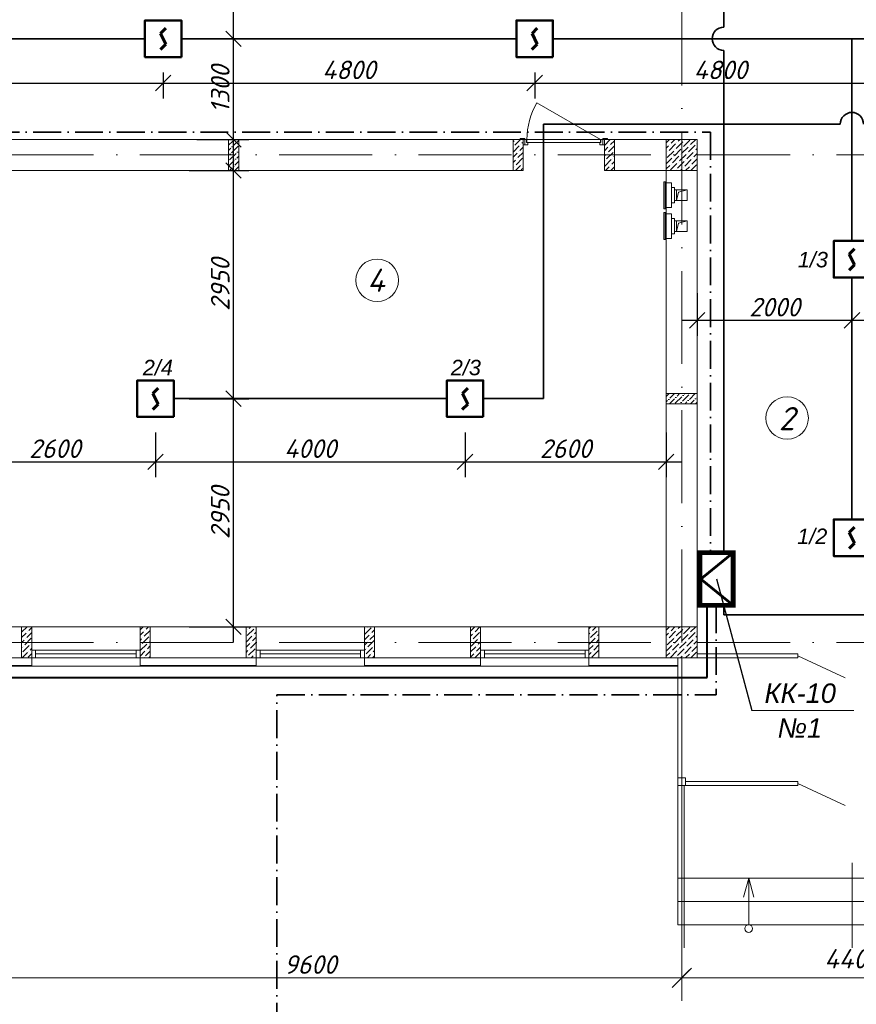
# Model space of a CAD drawing. Header units: millimetres. Extents: x 1114507 to 93926427, y 174473 to 817039.
# Tile 89 of 256: x 1627166 to 1637977, y 475322 to 488050. Entities that reach past the tile are written whole.
import ezdxf

# ---------------------------------------------------------------- set-up
doc = ezdxf.new("R2010")
doc.units = ezdxf.units.MM
for name, pattern in [('ACAD-1 эт$0$Пл-секц-основа$0$ACAD_ISO10W100', [18, 12, -3, 0, -3]), ('ACAD_ISO10W100', [18, 12, -3, 0, -3]), ('ADSK_Скрыто', [6, 3, -3])]:
    doc.linetypes.add(name, pattern=pattern)
for name, color, linetype, lineweight in [('_Hidden_', 7, 'ADSK_Скрыто', 9), ('Doors', 86, 'Continuous', 13), ('expl', 234, 'Continuous', 13), ('Mechanical Equipment', 7, 'Continuous', 18), ('SHEMA', 174, 'Continuous', 25), ('Основная', 7, 'Continuous', 50), ('Пожарная сигнализация', 150, 'Continuous', 50), ('размеры', 12, 'Continuous', 15), ('ТЕХНОЛОГИЯ', 36, 'Continuous', 18)]:
    doc.layers.add(name, color=color, linetype=linetype, lineweight=lineweight)
for name, color, linetype in [('kcd_tx', 7, 'Continuous'), ('RAZMERNAR', 152, 'Continuous'), ('ventilatsiya', 7, 'Continuous')]:
    doc.layers.add(name, color=color, linetype=linetype)
doc.styles.get("Standard").update_dxf_attribs({"font": 'isocpeui.ttf'})
doc.linetypes.add('FENCELINE1', pattern='A,6.35,-2.54,[133,ltypeshp.shx,S=2.54,R=0,X=-2.54,Y=0],-2.54,25.4', length=36.83)
doc.dimstyles.new('Внешние', dxfattribs={"dimtxt": 800, "dimasz": 800, "dimexe": 800, "dimexo": 100, "dimgap": 300, "dimtad": 1, "dimdec": 0, "dimzin": 9, "dimtxsty": 'Standard', "dimblk": 'ARCHTICK', "dimcen": 800, "dimdle": 800, "dimadec": 0, "dimazin": 0, "dimtfac": 1, "dimtdec": 0, "dimtmove": 0, "dimatfit": 3, "dimfxl": 0, "dimarcsym": 0})
doc.dimstyles.new('Санжар', dxfattribs={"dimtxt": 240, "dimasz": 200, "dimexe": 200, "dimexo": 200, "dimgap": 50, "dimtad": 1, "dimdec": 0, "dimtxsty": 'Standard', "dimblk": 'OBLIQUE', "dimcen": 2.5, "dimdle": 200, "dimclrd": 152, "dimclre": 152, "dimclrt": 152, "dimadec": 0, "dimazin": 0, "dimtfac": 1, "dimtdec": 0, "dimtmove": 0, "dimatfit": 3, "dimldrblk": 'OBLIQUE', "dimfxl": 0, "dimlwd": 0, "dimlwe": 0, "dimarcsym": 0})

# ---------------------------------------------------------------- blocks, each defined once
blk = doc.blocks.new('_Oblique')
at = {"color": 0, "linetype": 'ByBlock', "lineweight": -2}
blk.add_line((-0.5, -0.5), (0.5, 0.5), dxfattribs=at)
blk = doc.blocks.new('blok1qavmak')
at = {"lineweight": 0, "ltscale": 100}
h = blk.add_hatch(dxfattribs=at)
h.set_pattern_fill('ANSI36', color=256, scale=15, style=0)
h.set_pattern_definition([(45, (695412.21, -94698.88), (25.2569703, 92.6088912), [119.0625, -23.8125, 0, -23.8125])])
h.paths.add_polyline_path([(1499236, 772925), (1499106, 772925), (1499106, 773325), (1499236, 773325)])
h = blk.add_hatch(dxfattribs=at)
h.set_pattern_fill('ANSI36', color=256, scale=15, style=0)
h.set_pattern_definition([(45, (569691.36, -604136.81), (25.2569703, 92.6088912), [119.0625, -23.8125, 0, -23.8125])])
h.paths.add_polyline_path([(1505161, 770040), (1505161, 769910), (1504761, 769910), (1504761, 770040)])
at = {"color": 1, "linetype": 'ACAD_ISO10W100', "lineweight": 0, "ltscale": 100}
for p, q in [((1504961, 782425), (1504961, 766825)), ((1518961, 773125), (1491961, 773125)), ((1518961, 766825), (1491961, 766825))]:
    blk.add_line(p, q, dxfattribs=at)
at = {"lineweight": 0, "ltscale": 100}
for p, q in [((1502911, 773325), (1495161, 773325)), ((1502911, 772925), (1502911, 773325)), ((1505161, 773325), (1503961, 773325)), ((1503961, 772925), (1503961, 773325)), ((1505161, 773325), (1505161, 767025)), ((1502911, 772925), (1495561, 772925)), ((1504761, 772925), (1503961, 772925)), ((1504761, 772925), (1504761, 767025)), ((1495561, 767025), (1496561, 767025)), ((1496561, 767025), (1496561, 766625)), ((1497961, 767025), (1496561, 767025)), ((1497961, 767025), (1499461, 767025)), ((1497961, 767025), (1497961, 766625)), ((1499461, 767025), (1499461, 766625)), ((1500861, 767025), (1499461, 767025)), ((1500861, 767025), (1502361, 767025)), ((1500861, 767025), (1500861, 766625)), ((1502361, 767025), (1502361, 766625)), ((1503761, 767025), (1502361, 767025)), ((1503761, 767025), (1504761, 767025)), ((1503761, 767025), (1503761, 766625)), ((1491761, 766625), (1496561, 766625)), ((1497961, 766625), (1499461, 766625)), ((1500861, 766625), (1502361, 766625)), ((1503761, 766625), (1505161, 766625)), ((1497961, 766518), (1496561, 766518)), ((1500861, 766518), (1499461, 766518)), ((1503761, 766518), (1502361, 766518)), ((1504911, 763175), (1504911, 766518)), ((1504911, 763775), (1509411, 763775)), ((1504911, 763475), (1509411, 763475)), ((1504911, 763175), (1509411, 763175))]:
    blk.add_line(p, q, dxfattribs=at)
at = {"linetype": 'Continuous', "lineweight": 0, "ltscale": 100}
for p, q in [((1502781, 773297, 0), (1502794, 773310, 0)), ((1502781, 773162, 0), (1502861, 773243, 0)), ((1502785, 773234, 0), (1502785, 773234, 0)), ((1502802, 773251, 0), (1502876, 773325, 0)), ((1502870, 773184, 0), (1502911, 773225, 0)), ((1502878, 773260, 0), (1502878, 773260, 0)), ((1502895, 773276, 0), (1502911, 773292, 0)), ((1503961, 773247, 0), (1504032, 773319, 0)), ((1503961, 773180, 0), (1504007, 773226, 0)), ((1504015, 773167, 0), (1504091, 773243, 0)), ((1504023, 773243, 0), (1504023, 773243, 0)), ((1504040, 773260, 0), (1504091, 773310, 0)), ((1504761, 773282), (1504804, 773325)), ((1504761, 773214), (1504789, 773243)), ((1504798, 773184), (1504882, 773268)), ((1504806, 773260), (1504806, 773260)), ((1504823, 773276), (1504872, 773325)), ((1504865, 773116), (1504949, 773201)), ((1504890, 773209), (1504974, 773293)), ((1504899, 773285), (1504899, 773285)), ((1504915, 773302), (1504939, 773325)), ((1504958, 773142), (1505042, 773226)), ((1504966, 773217), (1504966, 773217)), ((1504983, 773234), (1505067, 773318)), ((1504991, 773310), (1504991, 773310)), ((1505050, 773167), (1505134, 773251)), ((1505059, 773243), (1505059, 773243)), ((1505075, 773260), (1505141, 773325)), ((1505143, 773192), (1505161, 773210)), ((1505151, 773268), (1505151, 773268)), ((1502781, 773095, 0), (1502836, 773150, 0)), ((1502819, 772999, 0), (1502903, 773083, 0)), ((1502827, 773074, 0), (1502827, 773074, 0)), ((1502844, 773091, 0), (1502911, 773158, 0)), ((1502853, 773167, 0), (1502853, 773167, 0)), ((1503961, 773113, 0), (1503981, 773133, 0)), ((1503990, 773074, 0), (1504074, 773159, 0)), ((1503998, 773150, 0), (1503998, 773150, 0)), ((1504066, 773083, 0), (1504066, 773083, 0)), ((1504082, 773100, 0), (1504091, 773108, 0)), ((1504091, 773175, 0), (1504091, 773175, 0)), ((1504761, 773147), (1504764, 773150)), ((1504761, 773012), (1504831, 773083)), ((1504772, 773091), (1504857, 773175)), ((1504781, 773167), (1504781, 773167)), ((1504840, 773024), (1504924, 773108)), ((1504848, 773100), (1504848, 773100)), ((1504873, 773192), (1504873, 773192)), ((1504932, 773049), (1505016, 773133)), ((1504941, 773125), (1504941, 773125)), ((1505025, 773074), (1505109, 773158)), ((1505033, 773150), (1505033, 773150)), ((1505092, 773007), (1505161, 773076)), ((1505101, 773083), (1505101, 773083)), ((1505117, 773100), (1505161, 773143)), ((1505126, 773175), (1505126, 773175)), ((1502781, 773028, 0), (1502811, 773058, 0)), ((1502781, 772960, 0), (1502785, 772965, 0)), ((1502802, 772982, 0), (1502802, 772982, 0)), ((1502813, 772925, 0), (1502878, 772990, 0)), ((1502886, 772931, 0), (1502911, 772956, 0)), ((1502895, 773007, 0), (1502895, 773007, 0)), ((1503965, 772982, 0), (1504049, 773066, 0)), ((1503973, 773058, 0), (1503973, 773058, 0)), ((1503975, 772925, 0), (1504023, 772973, 0)), ((1504040, 772990, 0), (1504040, 772990, 0)), ((1504043, 772925, 0), (1504091, 772973, 0)), ((1504057, 773007, 0), (1504091, 773041, 0)), ((1504761, 772945), (1504806, 772990)), ((1504814, 772931), (1504899, 773015)), ((1504823, 773007), (1504823, 773007)), ((1504907, 772956), (1504991, 773041)), ((1504915, 773032), (1504915, 773032)), ((1504943, 772925), (1504966, 772948)), ((1504983, 772965), (1504983, 772965)), ((1505000, 772982), (1505084, 773066)), ((1505008, 773057), (1505008, 773057)), ((1505010, 772925), (1505059, 772973)), ((1505075, 772990), (1505075, 772990)), ((1505078, 772925), (1505151, 772999)), ((1504890, 772940), (1504890, 772940)), ((1505160, 772940), (1505161, 772941)), ((1496431, 766955, 0), (1496501, 767025, 0)), ((1496522, 766979, 0), (1496561, 767018, 0)), ((1497961, 766985, 0), (1498001, 767025, 0)), ((1498014, 766903, 0), (1498091, 766980, 0)), ((1498023, 766979, 0), (1498023, 766979, 0)), ((1498039, 766996, 0), (1498069, 767025, 0)), ((1499331, 766963, 0), (1499338, 766971, 0)), ((1499347, 766912, 0), (1499431, 766996, 0)), ((1499355, 766987, 0), (1499355, 766987, 0)), ((1499372, 767004, 0), (1499393, 767025, 0)), ((1499448, 767013, 0), (1499448, 767013, 0)), ((1500864, 766929, 0), (1500949, 767013, 0)), ((1500873, 767004, 0), (1500873, 767004, 0)), ((1500890, 767021, 0), (1500894, 767025, 0)), ((1500957, 766954, 0), (1500991, 766988, 0)), ((1502231, 766971, 0), (1502281, 767021, 0)), ((1502290, 766962, 0), (1502353, 767025, 0)), ((1503761, 767000, 0), (1503786, 767025, 0)), ((1503782, 766886, 0), (1503866, 766971, 0)), ((1503807, 766979, 0), (1503853, 767025, 0)), ((1503883, 766987, 0), (1503883, 766987, 0)), ((1504761, 766982), (1504804, 767025)), ((1504798, 766884), (1504882, 766968)), ((1504823, 766976), (1504872, 767025)), ((1504890, 766909), (1504974, 766993)), ((1504899, 766985), (1504899, 766985)), ((1504915, 767002), (1504939, 767025)), ((1504983, 766934), (1505067, 767018)), ((1504991, 767010), (1504991, 767010)), ((1505075, 766960), (1505141, 767025)), ((1505151, 766968), (1505151, 766968)), ((1496431, 766888, 0), (1496488, 766945, 0)), ((1496431, 766821, 0), (1496463, 766853, 0)), ((1496471, 766794, 0), (1496556, 766878, 0)), ((1496480, 766870, 0), (1496480, 766870, 0)), ((1496497, 766886, 0), (1496561, 766951, 0)), ((1496505, 766962, 0), (1496505, 766962, 0)), ((1497961, 766917, 0), (1498006, 766962, 0)), ((1497961, 766850, 0), (1497980, 766870, 0)), ((1497989, 766811, 0), (1498073, 766895, 0)), ((1497997, 766886, 0), (1497997, 766886, 0)), ((1498081, 766836, 0), (1498091, 766845, 0)), ((1498090, 766912, 0), (1498090, 766912, 0)), ((1499331, 766828, 0), (1499406, 766903, 0)), ((1499414, 766844, 0), (1499461, 766891, 0)), ((1499423, 766920, 0), (1499423, 766920, 0)), ((1499439, 766937, 0), (1499461, 766958, 0)), ((1500861, 766858, 0), (1500923, 766920, 0)), ((1500906, 766769, 0), (1500991, 766853, 0)), ((1500915, 766844, 0), (1500915, 766844, 0)), ((1500932, 766861, 0), (1500991, 766920, 0)), ((1500940, 766937, 0), (1500940, 766937, 0)), ((1502231, 766903, 0), (1502256, 766929, 0)), ((1502239, 766777, 0), (1502323, 766861, 0)), ((1502248, 766853, 0), (1502248, 766853, 0)), ((1502264, 766870, 0), (1502349, 766954, 0)), ((1502273, 766945, 0), (1502273, 766945, 0)), ((1502340, 766878, 0), (1502340, 766878, 0)), ((1502357, 766895, 0), (1502361, 766899, 0)), ((1503761, 766933, 0), (1503773, 766945, 0)), ((1503761, 766798, 0), (1503841, 766878, 0)), ((1503765, 766870, 0), (1503765, 766870, 0)), ((1503790, 766962, 0), (1503790, 766962, 0)), ((1503849, 766819, 0), (1503891, 766861, 0)), ((1503858, 766895, 0), (1503858, 766895, 0)), ((1503874, 766912, 0), (1503891, 766928, 0)), ((1504761, 766914), (1504789, 766943)), ((1504761, 766847), (1504764, 766850)), ((1504772, 766791), (1504857, 766875)), ((1504781, 766867), (1504781, 766867)), ((1504806, 766960), (1504806, 766960)), ((1504865, 766816), (1504949, 766901)), ((1504873, 766892), (1504873, 766892)), ((1504958, 766842), (1505042, 766926)), ((1504966, 766917), (1504966, 766917)), ((1505025, 766774), (1505109, 766858)), ((1505033, 766850), (1505033, 766850)), ((1505050, 766867), (1505134, 766951)), ((1505059, 766943), (1505059, 766943)), ((1505117, 766800), (1505161, 766843)), ((1505126, 766875), (1505126, 766875)), ((1505143, 766892), (1505161, 766910)), ((1496431, 766753, 0), (1496438, 766760, 0)), ((1496446, 766701, 0), (1496530, 766785, 0)), ((1496455, 766777, 0), (1496455, 766777, 0)), ((1496522, 766710, 0), (1496522, 766710, 0)), ((1496539, 766726, 0), (1496561, 766749, 0)), ((1496547, 766802, 0), (1496547, 766802, 0)), ((1497961, 766648, 0), (1498023, 766710, 0)), ((1497964, 766718, 0), (1498048, 766802, 0)), ((1497972, 766794, 0), (1497972, 766794, 0)), ((1498031, 766651, 0), (1498091, 766711, 0)), ((1498039, 766726, 0), (1498039, 766726, 0)), ((1498056, 766743, 0), (1498091, 766778, 0)), ((1498065, 766819, 0), (1498065, 766819, 0)), ((1499331, 766761, 0), (1499381, 766811, 0)), ((1499331, 766694, 0), (1499355, 766718, 0)), ((1499364, 766659, 0), (1499448, 766743, 0)), ((1499372, 766735, 0), (1499372, 766735, 0)), ((1499389, 766752, 0), (1499461, 766824, 0)), ((1499397, 766828, 0), (1499397, 766828, 0)), ((1500861, 766790, 0), (1500898, 766828, 0)), ((1500861, 766723, 0), (1500873, 766735, 0)), ((1500881, 766676, 0), (1500965, 766760, 0)), ((1500890, 766752, 0), (1500890, 766752, 0)), ((1500974, 766701, 0), (1500991, 766718, 0)), ((1500982, 766777, 0), (1500982, 766777, 0)), ((1502231, 766701, 0), (1502298, 766769, 0)), ((1502307, 766710, 0), (1502361, 766764, 0)), ((1502315, 766785, 0), (1502315, 766785, 0)), ((1502332, 766802, 0), (1502361, 766831, 0)), ((1503761, 766731, 0), (1503816, 766785, 0)), ((1503799, 766634, 0), (1503883, 766718, 0)), ((1503807, 766710, 0), (1503807, 766710, 0)), ((1503824, 766726, 0), (1503891, 766793, 0)), ((1503832, 766802, 0), (1503832, 766802, 0)), ((1504761, 766712), (1504831, 766783)), ((1504814, 766631), (1504899, 766715)), ((1504840, 766724), (1504924, 766808)), ((1504848, 766800), (1504848, 766800)), ((1504907, 766656), (1504991, 766741)), ((1504915, 766732), (1504915, 766732)), ((1504932, 766749), (1505016, 766833)), ((1504941, 766825), (1504941, 766825)), ((1505000, 766682), (1505084, 766766)), ((1505008, 766757), (1505008, 766757)), ((1505092, 766707), (1505161, 766776)), ((1505101, 766783), (1505101, 766783)), ((1496437, 766625, 0), (1496505, 766693, 0)), ((1496514, 766634, 0), (1496561, 766681, 0)), ((1498014, 766634, 0), (1498014, 766634, 0)), ((1498073, 766625, 0), (1498090, 766642, 0)), ((1499347, 766642, 0), (1499347, 766642, 0)), ((1499397, 766625, 0), (1499423, 766651, 0)), ((1499439, 766668, 0), (1499439, 766668, 0)), ((1499456, 766684, 0), (1499461, 766689, 0)), ((1500864, 766659, 0), (1500864, 766659, 0)), ((1500898, 766625, 0), (1500940, 766668, 0)), ((1500957, 766684, 0), (1500957, 766684, 0)), ((1500965, 766625, 0), (1500991, 766651, 0)), ((1502231, 766634, 0), (1502273, 766676, 0)), ((1502289, 766625, 0), (1502361, 766697, 0)), ((1502290, 766693, 0), (1502290, 766693, 0)), ((1502357, 766625, 0), (1502357, 766625, 0)), ((1503761, 766663, 0), (1503790, 766693, 0)), ((1503857, 766625, 0), (1503858, 766625, 0)), ((1503874, 766642, 0), (1503874, 766642, 0)), ((1504761, 766645), (1504806, 766690)), ((1504823, 766707), (1504823, 766707)), ((1504890, 766640), (1504890, 766640)), ((1504943, 766625), (1504966, 766648)), ((1504983, 766665), (1504983, 766665)), ((1505010, 766625), (1505059, 766673)), ((1505075, 766690), (1505075, 766690)), ((1505078, 766625), (1505151, 766699)), ((1505160, 766640), (1505161, 766641))]:
    blk.add_line(p, q, dxfattribs=at)
at = {"color": 5, "lineweight": 0}
for p, q in [((1496561, 766725), (1496611, 766725)), ((1496561, 766625), (1496561, 766725)), ((1497911, 766725), (1496611, 766725)), ((1496611, 766725), (1496611, 766625)), ((1497961, 766725), (1497911, 766725)), ((1497911, 766725), (1497911, 766625)), ((1497961, 766625), (1497961, 766725)), ((1499461, 766725), (1499511, 766725)), ((1499461, 766625), (1499461, 766725)), ((1500811, 766725), (1499511, 766725)), ((1499511, 766725), (1499511, 766625)), ((1500861, 766725), (1500811, 766725)), ((1500811, 766725), (1500811, 766625)), ((1500861, 766625), (1500861, 766725)), ((1502361, 766725), (1502411, 766725)), ((1502361, 766625), (1502361, 766725)), ((1503711, 766725), (1502411, 766725)), ((1502411, 766725), (1502411, 766625)), ((1503761, 766725), (1503711, 766725)), ((1503711, 766725), (1503711, 766625)), ((1503761, 766625), (1503761, 766725)), ((1496611, 766625), (1496561, 766625)), ((1497911, 766675), (1496611, 766675)), ((1497911, 766625), (1496611, 766625)), ((1497911, 766625), (1497961, 766625)), ((1499511, 766625), (1499461, 766625)), ((1500811, 766675), (1499511, 766675)), ((1500811, 766625), (1499511, 766625)), ((1500811, 766625), (1500861, 766625)), ((1502411, 766625), (1502361, 766625)), ((1503711, 766675), (1502411, 766675)), ((1503711, 766625), (1502411, 766625)), ((1503711, 766625), (1503761, 766625))]:
    blk.add_line(p, q, dxfattribs=at)
at = {"color": 252, "lineweight": 0, "ltscale": 100}
for p, q in [((1496561, 766625), (1496561, 766518)), ((1497961, 766625), (1497961, 766518)), ((1499461, 766625), (1499461, 766518)), ((1500861, 766625), (1500861, 766518)), ((1502361, 766625), (1502361, 766518)), ((1503761, 766625), (1503761, 766518)), ((1505161, 766625), (1505161, 766625)), ((1491654, 766518), (1496561, 766518)), ((1497961, 766518), (1499461, 766518)), ((1500861, 766518), (1502361, 766518)), ((1503761, 766518), (1504911, 766518))]:
    blk.add_line(p, q, dxfattribs=at)
at = {"color": 152, "lineweight": 0, "ltscale": 100}
for p, q in [((1504961, 766625), (1504961, 762290)), ((1505161, 762490), (1495161, 762490))]:
    blk.add_line(p, q, dxfattribs=at)
at = {"color": 32, "lineweight": 0, "ltscale": 100}
for p, q in [((1491661, 766525), (1496561, 766525)), ((1497961, 766525), (1499461, 766525)), ((1500861, 766525), (1502361, 766525)), ((1503761, 766525), (1504911, 766525))]:
    blk.add_line(p, q, dxfattribs=at)
at = {"color": 204, "linetype": 'FENCELINE1', "lineweight": 0, "ltscale": 15}
for p, q in [((1504991, 762875), (1504991, 764975)), ((1507161, 763975), (1507161, 762875))]:
    blk.add_line(p, q, dxfattribs=at)
at = {"layer": '_Hidden_', "color": 5, "lineweight": 0}
for p, q in [((1504757, 772780), (1504757, 772780)), ((1504761, 772764), (1504761, 772764)), ((1504761, 772764), (1504761, 772764)), ((1504804, 772764), (1504804, 772764)), ((1504804, 772764), (1504804, 772764)), ((1504828, 772764), (1504828, 772764)), ((1504828, 772764), (1504828, 772764)), ((1504761, 772446), (1504761, 772446)), ((1504761, 772446), (1504761, 772446)), ((1504804, 772446), (1504804, 772446)), ((1504804, 772446), (1504804, 772446)), ((1504828, 772446), (1504828, 772446)), ((1504828, 772446), (1504828, 772446)), ((1504757, 772431), (1504757, 772431)), ((1504757, 772380), (1504757, 772380)), ((1504761, 772364), (1504761, 772364)), ((1504761, 772364), (1504761, 772364)), ((1504804, 772364), (1504804, 772364)), ((1504804, 772364), (1504804, 772364)), ((1504828, 772364), (1504828, 772364)), ((1504828, 772364), (1504828, 772364)), ((1504757, 772031), (1504757, 772031)), ((1504761, 772047), (1504761, 772046)), ((1504761, 772046), (1504761, 772047)), ((1504804, 772047), (1504804, 772046)), ((1504804, 772046), (1504804, 772047)), ((1504828, 772046), (1504828, 772047)), ((1504828, 772047), (1504828, 772046))]:
    blk.add_line(p, q, dxfattribs=at)
at = {"layer": 'Doors', "lineweight": 0}
blk.add_line((1503911, 773325), (1503088, 773800), dxfattribs=at)
for points in [[(1502871, 773325), (1502931, 773325), (1502931, 773340), (1502871, 773340)], [(1503941, 773325), (1504001, 773325), (1504001, 773340), (1503941, 773340)], [(1502911, 773255), (1502931, 773255), (1502931, 773325), (1502911, 773325)], [(1502971, 773285), (1502971, 773255), (1502931, 773255), (1502931, 773325), (1502956, 773325), (1502956, 773285)], [(1502961, 773285), (1503911, 773285), (1503911, 773325), (1502961, 773325)], [(1503901, 773285), (1503901, 773255), (1503941, 773255), (1503941, 773325), (1503916, 773325), (1503916, 773285)], [(1503961, 773255), (1503941, 773255), (1503941, 773325), (1503961, 773325)]]:
    blk.add_lwpolyline(points, close=True, dxfattribs=at)
blk.add_arc((1503911, 773325), 950, 150, 180, dxfattribs=at)
at = {"layer": 'expl', "lineweight": 0}
for p, q in [((1505826, 763775), (1505759, 763532)), ((1505826, 763175), (1505826, 763775)), ((1505826, 763775), (1505893, 763532))]:
    blk.add_line(p, q, dxfattribs=at)
blk.add_circle((1505826, 763125), 50, dxfattribs=at)
at = {"layer": 'Mechanical Equipment', "color": 5, "lineweight": 0}
for p, q in [((1504729, 772780), (1504729, 772431)), ((1504729, 772780), (1504738, 772780)), ((1504738, 772780), (1504748, 772780)), ((1504748, 772780), (1504757, 772780)), ((1504748, 772431), (1504748, 772780)), ((1504757, 772431), (1504757, 772780)), ((1504758, 772431), (1504758, 772780)), ((1504804, 772764), (1504761, 772764)), ((1504761, 772754), (1504761, 772764)), ((1504761, 772764), (1504761, 772764)), ((1504761, 772456), (1504761, 772754)), ((1504828, 772764), (1504804, 772764)), ((1504804, 772764), (1504804, 772764)), ((1504804, 772764), (1504804, 772764)), ((1504828, 772764), (1504828, 772764)), ((1504828, 772764), (1504828, 772754)), ((1504828, 772754), (1504828, 772456)), ((1504869, 772705), (1504828, 772705)), ((1504869, 772705), (1504869, 772505)), ((1504761, 772446), (1504761, 772456)), ((1504761, 772446), (1504804, 772446)), ((1504761, 772446), (1504761, 772446)), ((1504804, 772446), (1504828, 772446)), ((1504804, 772446), (1504804, 772446)), ((1504804, 772446), (1504804, 772446)), ((1504828, 772505), (1504869, 772505)), ((1504828, 772456), (1504828, 772446)), ((1504828, 772446), (1504828, 772446)), ((1504738, 772431), (1504729, 772431)), ((1504729, 772380), (1504729, 772031)), ((1504729, 772380), (1504738, 772380)), ((1504748, 772431), (1504738, 772431)), ((1504738, 772380), (1504748, 772380)), ((1504757, 772431), (1504748, 772431)), ((1504748, 772380), (1504757, 772380)), ((1504748, 772031), (1504748, 772380)), ((1504757, 772031), (1504757, 772380)), ((1504758, 772031), (1504758, 772380)), ((1504804, 772364), (1504761, 772364)), ((1504761, 772354), (1504761, 772364)), ((1504761, 772364), (1504761, 772364)), ((1504761, 772056), (1504761, 772354)), ((1504828, 772364), (1504804, 772364)), ((1504804, 772364), (1504804, 772364)), ((1504804, 772364), (1504804, 772364)), ((1504828, 772364), (1504828, 772364)), ((1504828, 772364), (1504828, 772354)), ((1504828, 772354), (1504828, 772056)), ((1504869, 772305), (1504828, 772305)), ((1504869, 772305), (1504869, 772105)), ((1504761, 772046), (1504761, 772056)), ((1504828, 772105), (1504869, 772105)), ((1504828, 772056), (1504828, 772046)), ((1504738, 772031), (1504729, 772031)), ((1504748, 772031), (1504738, 772031)), ((1504757, 772031), (1504748, 772031)), ((1504761, 772047), (1504761, 772046)), ((1504761, 772046), (1504804, 772046)), ((1504804, 772047), (1504804, 772046)), ((1504804, 772046), (1504804, 772047)), ((1504804, 772046), (1504828, 772046)), ((1504828, 772046), (1504828, 772047))]:
    blk.add_line(p, q, dxfattribs=at)
at = {"layer": 'RAZMERNAR', "lineweight": 0, "ltscale": 100}
for p, q in [((1504961, 766425), (1504961, 762190)), ((1509511, 762490), (1504811, 762490))]:
    blk.add_line(p, q, dxfattribs=at)
at = {"layer": 'ventilatsiya', "lineweight": 0, "ltscale": 100}
for p, q in [((1504936, 772675), (1504869, 772675)), ((1505031, 772675), (1504891, 772675)), ((1504891, 772675), (1504891, 772535)), ((1504891, 772535), (1504920, 772643)), ((1504920, 772643), (1505031, 772675)), ((1505031, 772535), (1505031, 772675)), ((1504936, 772535), (1504869, 772535)), ((1504891, 772535), (1505031, 772535)), ((1504936, 772275), (1504869, 772275)), ((1505031, 772275), (1504891, 772275)), ((1504891, 772275), (1504891, 772135)), ((1504891, 772135), (1504920, 772244)), ((1504920, 772244), (1505031, 772275)), ((1505031, 772135), (1505031, 772275)), ((1504936, 772135), (1504869, 772135)), ((1504891, 772135), (1505031, 772135))]:
    blk.add_line(p, q, dxfattribs=at)
at = {"layer": 'размеры', "lineweight": 0, "ltscale": 5}
for p, q in [((1502781, 773325), (1502911, 773325)), ((1502781, 772925), (1502781, 773325)), ((1502911, 773325), (1502911, 772925)), ((1504091, 773325), (1503961, 773325)), ((1503961, 773325), (1503961, 772925)), ((1504091, 772925), (1504091, 773325)), ((1505161, 773325), (1504761, 773325)), ((1504761, 773325), (1504761, 772925)), ((1505161, 772925), (1505161, 773325)), ((1502911, 772925), (1502781, 772925)), ((1503961, 772925), (1504091, 772925)), ((1504761, 772925), (1505161, 772925)), ((1496561, 767025), (1496431, 767025)), ((1496431, 767025), (1496431, 766625)), ((1496561, 766625), (1496561, 767025)), ((1498091, 767025), (1497961, 767025)), ((1497961, 767025), (1497961, 766625)), ((1498091, 766625), (1498091, 767025)), ((1499461, 767025), (1499331, 767025)), ((1499331, 767025), (1499331, 766625)), ((1499461, 766625), (1499461, 767025)), ((1500991, 767025), (1500861, 767025)), ((1500861, 767025), (1500861, 766625)), ((1500991, 766625), (1500991, 767025)), ((1502361, 767025), (1502231, 767025)), ((1502231, 767025), (1502231, 766625)), ((1502361, 766625), (1502361, 767025)), ((1503891, 767025), (1503761, 767025)), ((1503761, 767025), (1503761, 766625)), ((1503891, 766625), (1503891, 767025)), ((1505161, 767025), (1504761, 767025)), ((1504761, 767025), (1504761, 766625)), ((1505161, 766625), (1505161, 767025)), ((1496431, 766625), (1496561, 766625)), ((1497961, 766625), (1498091, 766625)), ((1499331, 766625), (1499461, 766625)), ((1500861, 766625), (1500991, 766625)), ((1502231, 766625), (1502361, 766625)), ((1503761, 766625), (1503891, 766625)), ((1504761, 766625), (1505161, 766625)), ((1505011, 765075), (1504911, 765075)), ((1504911, 765075), (1504911, 764975)), ((1505011, 764975), (1505011, 765075)), ((1504911, 764975), (1505011, 764975))]:
    blk.add_line(p, q, dxfattribs=at)
for points in [[(1499106, 772925), (1499236, 772925), (1499236, 773325), (1499106, 773325)], [(1505161, 770040), (1505161, 769910), (1504761, 769910), (1504761, 770040)], [(1505161, 769910), (1505161, 770040), (1504761, 770040), (1504761, 769910)]]:
    blk.add_lwpolyline(points, close=True, dxfattribs=at)
at = {"layer": 'ТЕХНОЛОГИЯ', "color": 152, "linetype": 'ByBlock', "lineweight": 0, "ltscale": 100}
for p, q in [((1504911, 765075), (1504911, 766625)), ((1504961, 765075), (1504961, 766625)), ((1506461, 766675), (1505161, 766675)), ((1506461, 766625), (1505161, 766625)), ((1506461, 766675), (1506461, 766625)), ((1506461, 766650), (1507074, 766368)), ((1505011, 765025), (1506461, 765025)), ((1505011, 764975), (1506461, 764975)), ((1506461, 765025), (1506461, 764975)), ((1506461, 765000), (1507074, 764718))]:
    blk.add_line(p, q, dxfattribs=at)
at = {"color": 152, "lineweight": 0, "ltscale": 100, "xscale": 200, "yscale": 200, "zscale": 200}
blk.add_blockref('_Oblique', (1504961, 762490), dxfattribs=at)
at = {"layer": 'RAZMERNAR', "lineweight": 0, "ltscale": 100, "xscale": 250, "yscale": 250, "zscale": 250, "rotation": 180}
blk.add_blockref('_Oblique', (1504961, 762490), dxfattribs=at)
at = {"color": 152, "lineweight": 0, "ltscale": 100, "insert": (1500161, 762660), "char_height": 240, "attachment_point": 5}
blk.add_mtext('9600', dxfattribs=at)
at = {"layer": 'RAZMERNAR', "lineweight": 0, "ltscale": 100, "insert": (1507161, 762735), "char_height": 250, "attachment_point": 5}
blk.add_mtext('4400', dxfattribs=at)
blk = doc.blocks.new('Дым.датчик')
at = {"color": 5, "lineweight": 60}
for p, q in [((48, 181), (-44, 91)), ((-44, 91), (46, -92)), ((46, -92), (-44, -182))]:
    blk.add_line(p, q, dxfattribs=at)
at = {"color": 5, "lineweight": 50}
blk.add_lwpolyline([(-310, 309), (312, 309), (312, -315), (-310, -315)], close=True, dxfattribs=at)
blk = doc.blocks.new('*D1909')
at = {"layer": 'Defpoints', "color": 0, "lineweight": 40, "ltscale": 100, "transparency": 16777216}
for p in [(1624221, 487567), (1629021, 487567), (1629021, 487231)]:
    blk.add_point(p, dxfattribs=at)
at = {"layer": 'kcd_tx', "color": 152, "ltscale": 100, "transparency": 16777216}
for p, q in [((1624221, 487367), (1624221, 487031)), ((1629021, 487367), (1629021, 487031)), ((1624021, 487231), (1629221, 487231))]:
    blk.add_line(p, q, dxfattribs=at)
at = {"layer": 'kcd_tx', "color": 152, "ltscale": 100, "transparency": 16777216, "xscale": 200, "yscale": 200, "zscale": 200, "rotation": 180}
blk.add_blockref('_Oblique', (1624221, 487231), dxfattribs=at)
at = {"layer": 'kcd_tx', "color": 152, "ltscale": 100, "transparency": 16777216, "xscale": 200, "yscale": 200, "zscale": 200}
blk.add_blockref('_Oblique', (1629021, 487231), dxfattribs=at)
at = {"layer": 'kcd_tx', "color": 152, "lineweight": 35, "ltscale": 100, "transparency": 16777216, "insert": (1626621, 487401), "char_height": 240, "attachment_point": 5}
blk.add_mtext('4800', dxfattribs=at)
blk = doc.blocks.new('*D1910')
at = {"layer": 'Defpoints', "color": 0, "lineweight": 40, "ltscale": 100, "transparency": 16777216}
for p in [(1629021, 487567), (1633821, 487567), (1633821, 487231)]:
    blk.add_point(p, dxfattribs=at)
at = {"layer": 'kcd_tx', "color": 152, "ltscale": 100, "transparency": 16777216}
for p, q in [((1629021, 487367), (1629021, 487031)), ((1633821, 487367), (1633821, 487031)), ((1628821, 487231), (1634021, 487231))]:
    blk.add_line(p, q, dxfattribs=at)
at = {"layer": 'kcd_tx', "color": 152, "ltscale": 100, "transparency": 16777216, "xscale": 200, "yscale": 200, "zscale": 200, "rotation": 180}
blk.add_blockref('_Oblique', (1629021, 487231), dxfattribs=at)
at = {"layer": 'kcd_tx', "color": 152, "ltscale": 100, "transparency": 16777216, "xscale": 200, "yscale": 200, "zscale": 200}
blk.add_blockref('_Oblique', (1633821, 487231), dxfattribs=at)
at = {"layer": 'kcd_tx', "color": 152, "lineweight": 35, "ltscale": 100, "transparency": 16777216, "insert": (1631421, 487401), "char_height": 240, "attachment_point": 5}
blk.add_mtext('4800', dxfattribs=at)
blk = doc.blocks.new('*D1911')
at = {"layer": 'Defpoints', "color": 0, "lineweight": 40, "ltscale": 100, "transparency": 16777216}
for p in [(1633821, 487567), (1638621, 487567), (1638621, 487231)]:
    blk.add_point(p, dxfattribs=at)
at = {"layer": 'kcd_tx', "color": 152, "ltscale": 100, "transparency": 16777216}
for p, q in [((1633821, 487367), (1633821, 487031)), ((1638621, 487367), (1638621, 487031)), ((1633621, 487231), (1638821, 487231))]:
    blk.add_line(p, q, dxfattribs=at)
at = {"layer": 'kcd_tx', "color": 152, "ltscale": 100, "transparency": 16777216, "xscale": 200, "yscale": 200, "zscale": 200, "rotation": 180}
blk.add_blockref('_Oblique', (1633821, 487231), dxfattribs=at)
at = {"layer": 'kcd_tx', "color": 152, "ltscale": 100, "transparency": 16777216, "xscale": 200, "yscale": 200, "zscale": 200}
blk.add_blockref('_Oblique', (1638621, 487231), dxfattribs=at)
at = {"layer": 'kcd_tx', "color": 152, "lineweight": 35, "ltscale": 100, "transparency": 16777216, "insert": (1636221, 487401), "char_height": 240, "attachment_point": 5}
blk.add_mtext('4800', dxfattribs=at)
blk = doc.blocks.new('*D1916')
at = {"layer": 'Defpoints', "color": 0, "lineweight": 40, "ltscale": 100, "transparency": 16777216}
for p in [(1629256, 489101), (1629928, 489101), (1629256, 487803)]:
    blk.add_point(p, dxfattribs=at)
at = {"layer": 'kcd_tx', "color": 152, "ltscale": 100, "transparency": 16777216}
for p, q in [((1629928, 487603), (1629928, 489301)), ((1629456, 489101), (1630128, 489101)), ((1629456, 487803), (1630128, 487803))]:
    blk.add_line(p, q, dxfattribs=at)
at = {"layer": 'kcd_tx', "color": 152, "ltscale": 100, "transparency": 16777216, "xscale": 200, "yscale": 200, "zscale": 200}
for p, rotation in [((1629928, 489101), 90), ((1629928, 487803), 270)]:
    blk.add_blockref('_Oblique', p, dxfattribs=dict(at, rotation=rotation))
at = {"layer": 'kcd_tx', "color": 152, "lineweight": 35, "ltscale": 100, "transparency": 16777216, "insert": (1629758, 488452), "char_height": 240, "attachment_point": 5, "rotation": 90}
blk.add_mtext('1300', dxfattribs=at)
blk = doc.blocks.new('*D1917')
at = {"layer": 'Defpoints', "color": 0, "lineweight": 40, "ltscale": 100, "transparency": 16777216}
for p in [(1629256, 487803), (1629928, 487803), (1629256, 486501)]:
    blk.add_point(p, dxfattribs=at)
at = {"layer": 'kcd_tx', "color": 152, "ltscale": 100, "transparency": 16777216}
for p, q in [((1629928, 486301), (1629928, 488003)), ((1629456, 487803), (1630128, 487803)), ((1629456, 486501), (1630128, 486501))]:
    blk.add_line(p, q, dxfattribs=at)
at = {"layer": 'kcd_tx', "color": 152, "ltscale": 100, "transparency": 16777216, "xscale": 200, "yscale": 200, "zscale": 200}
for p, rotation in [((1629928, 487803), 90), ((1629928, 486501), 270)]:
    blk.add_blockref('_Oblique', p, dxfattribs=dict(at, rotation=rotation))
at = {"layer": 'kcd_tx', "color": 152, "lineweight": 35, "ltscale": 100, "transparency": 16777216, "insert": (1629758, 487152), "char_height": 240, "attachment_point": 5, "rotation": 90}
blk.add_mtext('1300', dxfattribs=at)
blk = doc.blocks.new('*D1918')
at = {"layer": 'Defpoints', "color": 0, "lineweight": 40, "ltscale": 100, "transparency": 16777216}
for p in [(1628921, 482915), (1632921, 482915), (1632921, 482335)]:
    blk.add_point(p, dxfattribs=at)
at = {"layer": 'kcd_tx', "color": 152, "ltscale": 100, "transparency": 16777216}
for p, q in [((1628921, 482715), (1628921, 482135)), ((1632921, 482715), (1632921, 482135)), ((1628721, 482335), (1633121, 482335))]:
    blk.add_line(p, q, dxfattribs=at)
at = {"layer": 'kcd_tx', "color": 152, "ltscale": 100, "transparency": 16777216, "xscale": 200, "yscale": 200, "zscale": 200, "rotation": 180}
blk.add_blockref('_Oblique', (1628921, 482335), dxfattribs=at)
at = {"layer": 'kcd_tx', "color": 152, "ltscale": 100, "transparency": 16777216, "xscale": 200, "yscale": 200, "zscale": 200}
blk.add_blockref('_Oblique', (1632921, 482335), dxfattribs=at)
at = {"layer": 'kcd_tx', "color": 152, "lineweight": 35, "ltscale": 100, "transparency": 16777216, "insert": (1630921, 482505), "char_height": 240, "attachment_point": 5}
blk.add_mtext('4000', dxfattribs=at)
blk = doc.blocks.new('*D1919')
at = {"layer": 'Defpoints', "color": 0, "lineweight": 40, "ltscale": 100, "transparency": 16777216}
for p in [(1632921, 482915), (1635521, 482915), (1635521, 482335)]:
    blk.add_point(p, dxfattribs=at)
at = {"layer": 'kcd_tx', "color": 152, "ltscale": 100, "transparency": 16777216}
for p, q in [((1632921, 482715), (1632921, 482135)), ((1635521, 482715), (1635521, 482135)), ((1632721, 482335), (1635721, 482335))]:
    blk.add_line(p, q, dxfattribs=at)
at = {"layer": 'kcd_tx', "color": 152, "ltscale": 100, "transparency": 16777216, "xscale": 200, "yscale": 200, "zscale": 200, "rotation": 180}
blk.add_blockref('_Oblique', (1632921, 482335), dxfattribs=at)
at = {"layer": 'kcd_tx', "color": 152, "ltscale": 100, "transparency": 16777216, "xscale": 200, "yscale": 200, "zscale": 200}
blk.add_blockref('_Oblique', (1635521, 482335), dxfattribs=at)
at = {"layer": 'kcd_tx', "color": 152, "lineweight": 35, "ltscale": 100, "transparency": 16777216, "insert": (1634221, 482505), "char_height": 240, "attachment_point": 5}
blk.add_mtext('2600', dxfattribs=at)
blk = doc.blocks.new('*D1920')
at = {"layer": 'Defpoints', "color": 0, "lineweight": 40, "ltscale": 100, "transparency": 16777216}
for p in [(1626321, 482915), (1628921, 482915), (1628921, 482335)]:
    blk.add_point(p, dxfattribs=at)
at = {"layer": 'kcd_tx', "color": 152, "ltscale": 100, "transparency": 16777216}
for p, q in [((1626321, 482715), (1626321, 482135)), ((1628921, 482715), (1628921, 482135)), ((1626121, 482335), (1629121, 482335))]:
    blk.add_line(p, q, dxfattribs=at)
at = {"layer": 'kcd_tx', "color": 152, "ltscale": 100, "transparency": 16777216, "xscale": 200, "yscale": 200, "zscale": 200, "rotation": 180}
blk.add_blockref('_Oblique', (1626321, 482335), dxfattribs=at)
at = {"layer": 'kcd_tx', "color": 152, "ltscale": 100, "transparency": 16777216, "xscale": 200, "yscale": 200, "zscale": 200}
blk.add_blockref('_Oblique', (1628921, 482335), dxfattribs=at)
at = {"layer": 'kcd_tx', "color": 152, "lineweight": 35, "ltscale": 100, "transparency": 16777216, "insert": (1627621, 482505), "char_height": 240, "attachment_point": 5}
blk.add_mtext('2600', dxfattribs=at)
blk = doc.blocks.new('*D1921')
at = {"layer": 'Defpoints', "color": 0, "lineweight": 40, "ltscale": 100, "transparency": 16777216}
for p in [(1629157, 486101), (1629928, 486101), (1629157, 483151)]:
    blk.add_point(p, dxfattribs=at)
at = {"layer": 'kcd_tx', "color": 152, "ltscale": 100, "transparency": 16777216}
for p, q in [((1629928, 482951), (1629928, 486301)), ((1629357, 486101), (1630128, 486101)), ((1629357, 483151), (1630128, 483151))]:
    blk.add_line(p, q, dxfattribs=at)
at = {"layer": 'kcd_tx', "color": 152, "ltscale": 100, "transparency": 16777216, "xscale": 200, "yscale": 200, "zscale": 200}
for p, rotation in [((1629928, 486101), 90), ((1629928, 483151), 270)]:
    blk.add_blockref('_Oblique', p, dxfattribs=dict(at, rotation=rotation))
at = {"layer": 'kcd_tx', "color": 152, "lineweight": 35, "ltscale": 100, "transparency": 16777216, "insert": (1629758, 484626), "char_height": 240, "attachment_point": 5, "rotation": 90}
blk.add_mtext('2950', dxfattribs=at)
blk = doc.blocks.new('*D1922')
at = {"layer": 'Defpoints', "color": 0, "lineweight": 40, "ltscale": 100, "transparency": 16777216}
for p in [(1629157, 483151), (1629928, 483151), (1629157, 480201)]:
    blk.add_point(p, dxfattribs=at)
at = {"layer": 'kcd_tx', "color": 152, "ltscale": 100, "transparency": 16777216}
for p, q in [((1629928, 480001), (1629928, 483351)), ((1629357, 483151), (1630128, 483151)), ((1629357, 480201), (1630128, 480201))]:
    blk.add_line(p, q, dxfattribs=at)
at = {"layer": 'kcd_tx', "color": 152, "ltscale": 100, "transparency": 16777216, "xscale": 200, "yscale": 200, "zscale": 200}
for p, rotation in [((1629928, 483151), 90), ((1629928, 480201), 270)]:
    blk.add_blockref('_Oblique', p, dxfattribs=dict(at, rotation=rotation))
at = {"layer": 'kcd_tx', "color": 152, "lineweight": 35, "ltscale": 100, "transparency": 16777216, "insert": (1629758, 481676), "char_height": 240, "attachment_point": 5, "rotation": 90}
blk.add_mtext('2950', dxfattribs=at)
blk = doc.blocks.new('*D1931')
at = {"layer": 'Defpoints', "color": 0, "lineweight": 40, "ltscale": 100, "transparency": 16777216}
for p in [(1637921, 484717), (1639921, 484717), (1639921, 484164)]:
    blk.add_point(p, dxfattribs=at)
at = {"layer": 'kcd_tx', "color": 152, "ltscale": 100, "transparency": 16777216}
for p, q in [((1637921, 484517), (1637921, 483964)), ((1639921, 484517), (1639921, 483964)), ((1637721, 484164), (1640121, 484164))]:
    blk.add_line(p, q, dxfattribs=at)
at = {"layer": 'kcd_tx', "color": 152, "ltscale": 100, "transparency": 16777216, "xscale": 200, "yscale": 200, "zscale": 200, "rotation": 180}
blk.add_blockref('_Oblique', (1637921, 484164), dxfattribs=at)
at = {"layer": 'kcd_tx', "color": 152, "ltscale": 100, "transparency": 16777216, "xscale": 200, "yscale": 200, "zscale": 200}
blk.add_blockref('_Oblique', (1639921, 484164), dxfattribs=at)
at = {"layer": 'kcd_tx', "color": 152, "lineweight": 35, "ltscale": 100, "transparency": 16777216, "insert": (1638921, 484334), "char_height": 240, "attachment_point": 5}
blk.add_mtext('2000', dxfattribs=at)
blk = doc.blocks.new('*D1932')
at = {"layer": 'Defpoints', "color": 0, "lineweight": 40, "ltscale": 100, "transparency": 16777216}
for p in [(1635921, 484717), (1637921, 484717), (1637921, 484164)]:
    blk.add_point(p, dxfattribs=at)
at = {"layer": 'kcd_tx', "color": 152, "ltscale": 100, "transparency": 16777216}
for p, q in [((1635921, 484517), (1635921, 483964)), ((1637921, 484517), (1637921, 483964)), ((1635721, 484164), (1638121, 484164))]:
    blk.add_line(p, q, dxfattribs=at)
at = {"layer": 'kcd_tx', "color": 152, "ltscale": 100, "transparency": 16777216, "xscale": 200, "yscale": 200, "zscale": 200, "rotation": 180}
blk.add_blockref('_Oblique', (1635921, 484164), dxfattribs=at)
at = {"layer": 'kcd_tx', "color": 152, "ltscale": 100, "transparency": 16777216, "xscale": 200, "yscale": 200, "zscale": 200}
blk.add_blockref('_Oblique', (1637921, 484164), dxfattribs=at)
at = {"layer": 'kcd_tx', "color": 152, "lineweight": 35, "ltscale": 100, "transparency": 16777216, "insert": (1636921, 484334), "char_height": 240, "attachment_point": 5}
blk.add_mtext('2000', dxfattribs=at)
blk = doc.blocks.new('_ArchTick')
at = {"color": 0, "linetype": 'ByBlock', "const_width": 0.15}
blk.add_lwpolyline([(-0.5, -0.5), (0.5, 0.5)], dxfattribs=at)

msp = doc.modelspace()

# ---------------------------------------------------------------- linework, layer by layer
at = {"layer": 'expl', "lineweight": 0}
for centre in [(1631785.3, 484681.2), (1637082.7, 482901.2)]:
    msp.add_circle(centre, 275.1, dxfattribs=at)

# ---------------------------------------------------------------- texts
at = {"lineweight": 0, "char_height": 300, "width": 349.19, "attachment_point": 9}
for s, insert in [('4', (1631881.7, 484532.5)), ('2', (1637180.6, 482743.1))]:
    msp.add_mtext(s, dxfattribs=dict(at, insert=insert))

# ---------------------------------------------------------------- next in the draw order: block references
at = {"color": 0}
msp.add_blockref('blok1qavmak', (130760.6, -286823.9), dxfattribs=at)

# ---------------------------------------------------------------- next in the draw order: linework, layer by layer
at = {"color": 5, "lineweight": 35, "ltscale": 100}
for p, q in [((1636264.6, 487953.3), (1636264.6, 488901.2)), ((1628784.8, 487803.3), (1624456.3, 487803.3)), ((1633584.8, 487803.3), (1629256.3, 487803.3)), ((1638384.8, 487803.3), (1634056.3, 487803.3)), ((1637920.5, 485189.6), (1637920.5, 487803.3)), ((1636264.6, 481160.1), (1636264.6, 487653.3)), ((1633934.9, 483151.2), (1633934.9, 486701.2)), ((1633934.9, 486701.2), (1637770.5, 486701.2)), ((1637920.5, 481589.6), (1637920.5, 484717.1)), ((1632685.7, 483151.2), (1629157.2, 483151.2)), ((1633934.9, 483151.2), (1633157.2, 483151.2)), ((1636264.6, 480480.8), (1636264.6, 480356)), ((1636264.6, 480356), (1639612.5, 480356))]:
    msp.add_line(p, q, dxfattribs=at)
at = {"color": 3, "lineweight": 40, "ltscale": 100}
for p, q in [((1636048, 479545.9), (1636048, 480480.8)), ((1626812.8, 479545.9), (1636048, 479545.9))]:
    msp.add_line(p, q, dxfattribs=at)
at = {"color": 242, "linetype": 'ACAD-1 эт$0$Пл-секц-основа$0$ACAD_ISO10W100', "lineweight": 35, "ltscale": 30}
for p, q in [((1630491.1, 473363.2, 0), (1630491.1, 479322.5, 0)), ((1630491.1, 479322.5, 0), (1636164.1, 479322.5, 0))]:
    msp.add_line(p, q, dxfattribs=at)
for points in [[(1625921.4, 485991), (1625721.4, 485991), (1625721.4, 486597.9), (1636091.4, 486597.9), (1636091.4, 481160.1)], [(1636164.1, 480480.8), (1636164.1, 479322.5)]]:
    msp.add_lwpolyline(points, dxfattribs=at)
at = {"color": 5, "lineweight": 35, "ltscale": 100}
for centre, start, end in [((1636264.6, 487803.3), 90, 270), ((1637920.5, 486701.2), 0, 180)]:
    msp.add_arc(centre, 150, start, end, dxfattribs=at)
at = {"layer": 'Пожарная сигнализация', "color": 0, "lineweight": 20}
msp.add_line((1637945.2, 479120.2), (1636628.1, 479120.2), dxfattribs=at)
at = {"layer": 'Пожарная сигнализация', "color": 7, "lineweight": 20, "ltscale": 0.5, "const_width": 61.7}
msp.add_lwpolyline([(1636385.9, 481160.1), (1636385.9, 480480.8), (1635955.8, 480480.8), (1635955.8, 481160.1), (1636385.9, 481160.1)], dxfattribs=at)
at = {"layer": 'Пожарная сигнализация', "color": 0, "lineweight": 20, "const_width": 34.3}
for points in [[(1636385.9, 481160.1), (1635951.4, 480806)], [(1635955.8, 480829.1), (1636390.8, 480475.6)]]:
    msp.add_lwpolyline(points, dxfattribs=at)

# ---------------------------------------------------------------- next in the draw order: block references
at = {"color": 5, "lineweight": 50, "xscale": 0.7574416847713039, "yscale": 0.7574416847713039, "zscale": 0.7574416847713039, "rotation": 180}
for p in [(1629021.4, 487801.2), (1633821.4, 487801.2), (1637921.4, 484951.2), (1628922.3, 483149.1), (1632922.3, 483149.1), (1637921.4, 481351.2)]:
    msp.add_blockref('Дым.датчик', p, dxfattribs=at)

# ---------------------------------------------------------------- next in the draw order: texts
at = {"layer": 'SHEMA', "color": 5, "ltscale": 300, "char_height": 200, "width": 1463.345, "attachment_point": 3}
for s, insert in [('{\\fArial|b0|i1|c0|p34;1\\fArial|b0|i1|c204|p34;/\\fArial|b0|i1|c0|p34;3}', (1637609.8, 485048.3)), ('{\\fArial|b0|i1|c0|p34;2\\fArial|b0|i1|c204|p34;/\\fArial|b0|i1|c0|p34;4}', (1629146, 483653.3)), ('{\\fArial|b0|i1|c0|p34;2\\fArial|b0|i1|c204|p34;/\\fArial|b0|i1|c0|p34;3}', (1633125.6, 483653.3)), ('{\\fArial|b0|i1|c0|p34;1\\fArial|b0|i1|c204|p34;/\\fArial|b0|i1|c0|p34;2}', (1637601.9, 481471.7))]:
    msp.add_mtext(s, dxfattribs=dict(at, insert=insert))
at = {"layer": 'Пожарная сигнализация', "color": 7, "lineweight": 20, "char_height": 286, "attachment_point": 3}
for s, insert, width in [('{\\fArial|b0|i1|c204|p34;\\H0.88x;КК-10}', (1637713.5, 479469.9), 1017.764), ('{\\fArial|b0|i1|c204|p34;\\H0.88x;№\\fArial|b0|i1|c0|p34;1}', (1637535.5, 479019.5), 675.062)]:
    msp.add_mtext(s, dxfattribs=dict(at, insert=insert, width=width))

# ---------------------------------------------------------------- next in the draw order: dimensions: what is measured, and where the dimension line sits
at = {"layer": 'kcd_tx', "lineweight": 35, "ltscale": 100}
for base, p1, p2, picture, middle in [((1629927.9, 489101.2), (1629256.3, 487803.3), (1629256.3, 489101.2), '*D1916', (1629757.9, 488452.3)), ((1629927.9, 487803.3), (1629256.3, 486501.2), (1629256.3, 487803.3), '*D1917', (1629757.9, 487152.3))]:
    dim = msp.add_linear_dim(base=base, p1=p1, p2=p2, angle=90, text='1300', dimstyle='Санжар', override={"dimfxl": 200, "dimtfillclr": 253, "dimlwd": 65535, "dimlwe": 65535, "dimarcsym": 2}, dxfattribs=at)
    dim.commit()
    dim.dimension.update_dxf_attribs({"geometry": picture, "text_midpoint": middle})
for base, p1, p2, picture, middle in [((1629020.5, 487231.3), (1624220.5, 487567.1), (1629020.5, 487567.1), '*D1909', (1626620.5, 487401.3)), ((1633820.5, 487231.3), (1629020.5, 487567.1), (1633820.5, 487567.1), '*D1910', (1631420.5, 487401.3)), ((1638620.5, 487231.3), (1633820.5, 487567.1), (1638620.5, 487567.1), '*D1911', (1636220.5, 487401.3)), ((1628921.4, 482335.1), (1626321.4, 482914.9), (1628921.4, 482914.9), '*D1920', (1627621.4, 482505.1)), ((1632921.4, 482335.1), (1628921.4, 482914.9), (1632921.4, 482914.9), '*D1918', (1630921.4, 482505.1)), ((1635521.4, 482335.1), (1632921.4, 482914.9), (1635521.4, 482914.9), '*D1919', (1634221.4, 482505.1))]:
    dim = msp.add_linear_dim(base=base, p1=p1, p2=p2, dimstyle='Санжар', override={"dimfxl": 200, "dimtfillclr": 253, "dimlwd": 65535, "dimlwe": 65535, "dimarcsym": 2}, dxfattribs=at)
    dim.commit()
    dim.dimension.update_dxf_attribs({"geometry": picture, "text_midpoint": middle})
for base, p1, p2, picture, middle in [((1629927.9, 486101.2), (1629157.2, 483151.2), (1629157.2, 486101.2), '*D1921', (1629757.9, 484626.2)), ((1629927.9, 483151.2), (1629157.2, 480201.2), (1629157.2, 483151.2), '*D1922', (1629757.9, 481676.2))]:
    dim = msp.add_linear_dim(base=base, p1=p1, p2=p2, angle=90, dimstyle='Санжар', override={"dimfxl": 200, "dimtfillclr": 253, "dimlwd": 65535, "dimlwe": 65535, "dimarcsym": 2}, dxfattribs=at)
    dim.commit()
    dim.dimension.update_dxf_attribs({"geometry": picture, "text_midpoint": middle})
for base, p1, p2, picture, middle in [((1637920.5, 484164.2), (1635921.4, 484717.1), (1637920.5, 484717.1), '*D1932', (1636921, 484334.2)), ((1639921.4, 484164.2), (1637920.5, 484717.1), (1639921.4, 484717.1), '*D1931', (1638921, 484334.2))]:
    dim = msp.add_linear_dim(base=base, p1=p1, p2=p2, text='2000', dimstyle='Санжар', override={"dimfxl": 200, "dimtfillclr": 253, "dimlwd": 65535, "dimlwe": 65535, "dimarcsym": 2}, dxfattribs=at)
    dim.commit()
    dim.dimension.update_dxf_attribs({"geometry": picture, "text_midpoint": middle})

# ---------------------------------------------------------------- next in the draw order: leaders
at = {"layer": 'Основная', "lineweight": 15}
msp.add_leader([(1636170.9, 480820.5), (1636628.1, 479120.2)], dimstyle='Внешние', override={"dimldrblk": 'None'}, dxfattribs=at)

doc.saveas('drawing.dxf')
